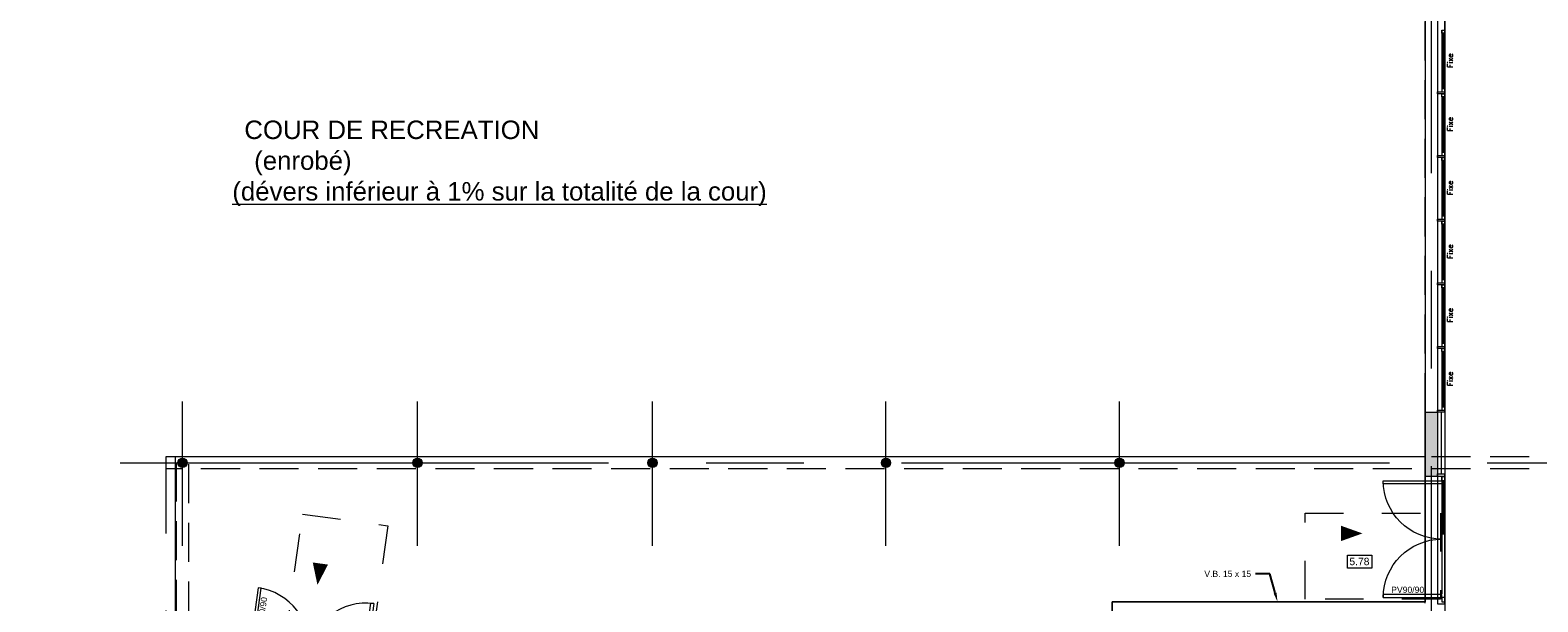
# Model space of a CAD drawing. Header units: metres. Extents: x 7788 to 81588, y -12566 to 39820.
# Tile 3 of 16: x 27942 to 52451, y 3984 to 13279. Entities that reach past the tile are written whole.
import ezdxf
from ezdxf import colors
from ezdxf.entities.mleader import LeaderData, LeaderLine
from ezdxf.math import Vec2, Vec3

# ---------------------------------------------------------------- set-up
doc = ezdxf.new("R2010")
doc.units = ezdxf.units.M
doc.header["$LTSCALE"] = 50
for name, pattern in [('AXES', [50.8, 31.75, -6.35, 6.35, -6.35]), ('CACHE', [9.525, 6.35, -3.175]), ('INTERROMPU', [19.05, 12.7, -6.35]), ('PLURIELLE', [0.5, 0.25, -0.25])]:
    doc.linetypes.add(name, pattern=pattern)
doc.layers.get('0').update_dxf_attribs({"lineweight": 0})
for name, color, linetype, lineweight in [('C-COUVERTURE', 153, 'Continuous', 0), ('D-CLDOUB', 2, 'Continuous', 0), ('D-ISOLAT', 104, 'Continuous', 0), ('F-FAIENCE', 10, 'Continuous', 0), ('H-PAROIS', 9, 'Continuous', 0), ('O-MENUISEXT', 1, 'Continuous', 0), ('R-ACCESSIBILITE PMR', 202, 'Continuous', 0), ('R-TEXTE1', 7, 'Continuous', 0), ('R-TEXTE2', 1, 'Continuous', 0), ('S-AXESTR', 1, 'AXES', 0), ('S-CHARPENTE', 8, 'Continuous', 0), ('S-ELTVUS', 195, 'Continuous', 0), ('S-MACON', 4, 'Continuous', 0), ('S-POUTRE', 8, 'INTERROMPU', 0)]:
    doc.layers.add(name, color=color, linetype=linetype, lineweight=lineweight)
doc.layers.add('SU-SURHAB', color=21, linetype='Continuous', lineweight=0, plot=False)
doc.layers.add('SU-SURHOB', color=225, linetype='Continuous', lineweight=0, plot=False)
doc.styles.add('AAP Fort', font='swiss.ttf')
doc.styles.add('Cotation', font='Romans.shx')
doc.linetypes.add('ISOLATION', pattern='A,0.00254,-2.54,[134,ltypeshp.shx,S=2.54,R=0,X=-2.54,Y=0],-5.08,[134,ltypeshp.shx,S=2.54,R=180,X=2.54,Y=0],-2.54', length=10.16254)

# ---------------------------------------------------------------- blocks, each defined once
blk = doc.blocks.new('Pext_140')
for points in [[(-197, 0), (-192, 0), (-192, 95), (-197, 95)], [(-7, 0), (-12, 0), (-12, 95), (-7, 95)], [(-204, -5), (-197, -5), (-197, 0), (-204, 0)], [(0, -5), (-7, -5), (-7, 0), (0, 0)]]:
    blk.add_lwpolyline(points, close=True)
for centre, start, end in [((-197, 0), 0, 90), ((-7, 0), 90, 180)]:
    blk.add_arc(centre, 95, start, end)

msp = doc.modelspace()

# ---------------------------------------------------------------- hatches: boundary and pattern name
at = {"layer": 'H-PAROIS'}
h = msp.add_hatch(color=158, dxfattribs=at)
h.dxf.hatch_style = 1
h.paths.add_polyline_path([(50619.13, 7069.27), (50619.13, 6024.27), (50819.13, 6024.27), (50819.13, 7069.27)])
for points in [[(30493.72, 6236.43, 1), (30344.54, 6252.12, 1)], [(34313.72, 6236.43, 1), (34164.54, 6252.12, 1)], [(38133.72, 6236.43, 1), (37984.54, 6252.12, 1)], [(41928.72, 6236.43, 1), (41779.54, 6252.12, 1)], [(45574.54, 6252.12, 1), (45723.72, 6236.43, 1)]]:
    msp.add_hatch(color=158, dxfattribs=at).paths.add_polyline_path(points)

# ---------------------------------------------------------------- linework, layer by layer
at = {"layer": 'C-COUVERTURE', "linetype": 'PLURIELLE', "ltscale": 100}
msp.add_line((30149.13, 6344.27), (30149.13, -6925.73), dxfattribs=at)
at = {"layer": 'D-CLDOUB'}
msp.add_line((50939.13, 7069.27), (50939.13, 6064.27), dxfattribs=at)
at = {"layer": 'D-ISOLAT', "color": 32, "linetype": 'ISOLATION'}
msp.add_line((50879.13, 7069.27), (50879.13, 6064.27), dxfattribs=at)
at = {"layer": 'F-FAIENCE', "linetype": 'CACHE', "const_width": 30}
msp.add_lwpolyline([(45869.13, 314.27), (45869.13, -1425.73), (50499.13, -1425.73), (50499.13, 3644.27), (50499.13, 3644.27), (50499.13, 3644.27), (50499.13, 3644.27)], dxfattribs=at)
at = {"layer": 'O-MENUISEXT', "ltscale": 250}
for p, q in [((50939.13, 14344.27), (50939.13, 7069.27)), ((50889.13, 13279.27), (50889.13, 12274.27)), ((50914.13, 13229.27), (50914.13, 12324.27)), ((50889.13, 12194.27), (50889.13, 11239.27)), ((50914.13, 12194.27), (50914.13, 11289.27)), ((50889.13, 11209.27), (50889.13, 10204.27)), ((50914.13, 11159.27), (50914.13, 10254.27)), ((50889.13, 10174.27), (50889.13, 9169.27)), ((50914.13, 10124.27), (50914.13, 9219.27)), ((50889.13, 9139.27), (50889.13, 8134.27)), ((50914.13, 9089.27), (50914.13, 8184.27)), ((50889.13, 8054.27), (50889.13, 7099.27)), ((50914.13, 8054.27), (50914.13, 7149.27)), ((50889.13, 6024.27), (50889.13, 5029.27)), ((50914.13, 5954.27), (50914.13, 5079.27))]:
    msp.add_line(p, q, dxfattribs=at)
for points in [[(50939.13, 7069.27), (50939.13, 17449.27), (50819.13, 17449.27), (50819.13, 7069.27)], [(50819.13, 6064.27), (50819.13, 3954.27), (50939.13, 3954.27), (50939.13, 6064.27)]]:
    msp.add_lwpolyline(points, dxfattribs=at)
for points in [[(50889.13, 13279.27), (50939.13, 13279.27), (50939.13, 13229.27), (50889.13, 13229.27)], [(50819.13, 12274.27), (50939.13, 12274.27), (50939.13, 12244.27), (50819.13, 12244.27)], [(50889.13, 12274.27), (50939.13, 12274.27), (50939.13, 12324.27), (50889.13, 12324.27)], [(50889.13, 12244.27), (50939.13, 12244.27), (50939.13, 12194.27), (50889.13, 12194.27)], [(50889.13, 11239.27), (50939.13, 11239.27), (50939.13, 11289.27), (50889.13, 11289.27)], [(50819.13, 11239.27), (50939.13, 11239.27), (50939.13, 11209.27), (50819.13, 11209.27)], [(50889.13, 11209.27), (50939.13, 11209.27), (50939.13, 11159.27), (50889.13, 11159.27)], [(50819.13, 10204.27), (50939.13, 10204.27), (50939.13, 10174.27), (50819.13, 10174.27)], [(50889.13, 10204.27), (50939.13, 10204.27), (50939.13, 10254.27), (50889.13, 10254.27)], [(50889.13, 10174.27), (50939.13, 10174.27), (50939.13, 10124.27), (50889.13, 10124.27)], [(50819.13, 9169.27), (50939.13, 9169.27), (50939.13, 9139.27), (50819.13, 9139.27)], [(50889.13, 9169.27), (50939.13, 9169.27), (50939.13, 9219.27), (50889.13, 9219.27)], [(50889.13, 9139.27), (50939.13, 9139.27), (50939.13, 9089.27), (50889.13, 9089.27)], [(50819.13, 8134.27), (50939.13, 8134.27), (50939.13, 8104.27), (50819.13, 8104.27)], [(50889.13, 8134.27), (50939.13, 8134.27), (50939.13, 8184.27), (50889.13, 8184.27)], [(50889.13, 8104.27), (50939.13, 8104.27), (50939.13, 8054.27), (50889.13, 8054.27)], [(50889.13, 7099.27), (50939.13, 7099.27), (50939.13, 7149.27), (50889.13, 7149.27)], [(50889.13, 7099.27), (50939.13, 7099.27), (50939.13, 7149.27), (50889.13, 7149.27)], [(50819.13, 7099.27), (50939.13, 7099.27), (50939.13, 7069.27), (50819.13, 7069.27)], [(50819.13, 7099.27), (50939.13, 7099.27), (50939.13, 7069.27), (50819.13, 7069.27)], [(50819.13, 6064.27), (50939.13, 6064.27), (50939.13, 6024.27), (50819.13, 6024.27)], [(50819.13, 6064.27), (50939.13, 6064.27), (50939.13, 6024.27), (50819.13, 6024.27)], [(50889.13, 6024.27), (50939.13, 6024.27), (50939.13, 5954.27), (50889.13, 5954.27)]]:
    msp.add_lwpolyline(points, close=True, dxfattribs=at)
at = {"layer": 'R-ACCESSIBILITE PMR', "linetype": 'PLURIELLE', "ltscale": 50}
for points in [[(32369, 5411.45), (33756.04, 5221.44), (33457.46, 3041.8), (32070.41, 3231.81), (32369, 5411.45)], [(50866.98, 5426.15), (50866.98, 4026.15), (48666.98, 4026.15), (48666.98, 5426.15), (50866.98, 5426.15)]]:
    msp.add_lwpolyline(points, dxfattribs=at)
at = {"layer": 'R-TEXTE1'}
msp.add_lwpolyline([(49751.9, 4533.49), (49355.02, 4533.49), (49355.02, 4745.58), (49751.9, 4745.58)], close=True, dxfattribs=at)
at = {"layer": 'R-TEXTE2'}
for points in [[(49600.72, 5096.94, 0, 250, 0), (49250.72, 5096.94, 0, 0, 0)], [(32612.27, 4260.4, 0, 250, 0), (32659.77, 4607.17, 0, 0, 0)]]:
    msp.add_lwpolyline(points, format="xyseb", dxfattribs=at)
at = {"layer": 'S-AXESTR', "ltscale": 5}
for p, q in [((50719.13, 31592.84), (50719.13, -7805.73)), ((30419.13, -7805.73), (30419.13, 7244.27)), ((34239.13, -7805.73), (34239.13, 7244.27)), ((38059.13, -7805.73), (38059.13, 7244.27)), ((41854.13, -7805.73), (41854.13, 7244.27)), ((45649.13, -7805.73), (45649.13, 7244.27)), ((29404.13, 6244.27), (74869.13, 6244.27))]:
    msp.add_line(p, q, dxfattribs=at)
at = {"layer": 'S-CHARPENTE'}
for centre, radius in [((30419.13, 6244.27), 75), ((34239.13, 6244.27), 75), ((34239.13, 6244.27), 67), ((38059.13, 6244.27), 75), ((38059.13, 6244.27), 67), ((41854.13, 6244.27), 75), ((41854.13, 6244.27), 67), ((45649.13, 6244.27), 75), ((45649.13, 6244.27), 67)]:
    msp.add_circle(centre, radius, dxfattribs=at)
at = {"layer": 'S-ELTVUS'}
msp.add_line((50889.13, 5914.27), (50889.13, 4114.27), dxfattribs=at)
at = {"layer": 'S-MACON'}
for p, q in [((50619.13, 7069.27), (50819.13, 7069.27)), ((50619.13, 6024.27), (50619.13, 7069.27)), ((50819.13, 7069.27), (50819.13, 6024.27)), ((50819.13, 6024.27), (50619.13, 6024.27))]:
    msp.add_line(p, q, dxfattribs=at)
at = {"layer": 'S-POUTRE'}
for p, q in [((50619.13, 7069.27), (50619.13, 17449.27)), ((56119.13, 6344.27), (30149.13, 6344.27)), ((56119.13, 6144.27), (30149.13, 6144.27)), ((30319.13, 3709.88), (30319.13, 6344.27)), ((30519.13, 3682.49), (30519.13, 6344.27)), ((50619.13, 3964.27), (50619.13, 6024.27))]:
    msp.add_line(p, q, dxfattribs=at)
at = {"layer": 'SU-SURHAB'}
msp.add_lwpolyline([(50819.13, -3665.73), (56099.13, -3665.73), (56099.13, -150.27), (57051.28, -357.76), (57428.71, 1374.27), (56099.13, 1374.27), (56099.13, 6024.27), (55999.13, 6024.27), (55999.13, 17424.27), (56099.13, 17424.27), (56099.13, 18637.1), (54299.13, 18637.1), (54299.13, 17889.82), (54109.13, 17889.82), (54109.13, 18777.1), (50939.13, 18777.1), (50939.13, 3644.27), (50819.13, 3644.27)], close=True, dxfattribs=at)
msp.add_lwpolyline([(30299.13, 3732.81), (38179.13, 2653.36), (38179.13, -6925.73), (45529.13, -6925.73), (45529.13, 3984.27), (50619.13, 3984.27), (50619.13, 3984.27), (50619.13, 6024.27), (50619.13, 6064.27), (50619.13, 6344.27), (30299.13, 6344.27), (30299.13, 3732.81)], dxfattribs=at)
at = {"layer": 'SU-SURHOB'}
msp.add_lwpolyline([(15318.96, 31002.84), (13163.44, 18357.1), (18438.44, 18357.1), (18641.32, 18357.1), (18901.4, 19882.91), (20813.82, 19556.93), (20585.44, 18217.1), (35446.74, 18217.1), (35641.31, 19358.57), (38058.21, 19358.57), (38058.21, 18217.1), (50619.13, 18217.1), (50619.13, 3984.27), (45529.13, 3984.27), (45529.13, -6925.73), (50839.13, -6925.73), (50839.13, -3785.73), (56099.13, -3785.73)], dxfattribs=at)

# ---------------------------------------------------------------- block references
at = {"layer": 'O-MENUISEXT', "yscale": 10, "zscale": 10}
for p, xscale, rotation in [((50889.13, 3984.27), -10, 89.9999999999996), ((33469.92, 3005.75), 10, 352.199812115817)]:
    msp.add_blockref('Pext_140', p, dxfattribs=dict(at, xscale=xscale, rotation=rotation))

# ---------------------------------------------------------------- texts
at = {"layer": 'O-MENUISEXT', "insert": (50335.38, 4179.76), "char_height": 100, "width": 900, "attachment_point": 5, "style": 'AAP Fort'}
msp.add_mtext('PV90/90', dxfattribs=at)
at = {"layer": 'O-MENUISEXT', "insert": (31711.6, 3795.6), "char_height": 100, "width": 900, "attachment_point": 5, "rotation": 82.199812, "style": 'AAP Fort'}
msp.add_mtext('PV90/90', dxfattribs=at)
at = {"layer": 'R-TEXTE1', "char_height": 90, "attachment_point": 1, "rotation": 90, "style": 'Cotation'}
for insert in [(50981.63, 12666.85), (50981.63, 11631.85), (50981.63, 10596.85), (50981.63, 9561.85), (50981.63, 8526.85), (50981.63, 7491.85)]:
    msp.add_mtext_dynamic_manual_height_columns('{\\W1;Fixe}', width=79.3871, gutter_width=12.5, heights=[0], dxfattribs=dict(at, insert=insert))
at = {"layer": 'R-TEXTE1', "insert": (49550.61, 4639.54), "char_height": 120, "width": 512.6868, "attachment_point": 5, "rotation": 0.000003, "style": 'AAP Fort'}
msp.add_mtext('5.78', dxfattribs=at)
at = {"layer": 'R-TEXTE2', "attachment_point": 4, "style": 'AAP Fort'}
for s, insert, char_height, width in [('{\\fArial|b0|i0|c0|p34;\\W2.2805; \\W1;COUR DE RECREATION\\P{\\W3.65366; }(enrobé)\\P\\W0.60287;\\L \\W1;(dévers inférieur à 1% sur la totalité de la cour)}', (31158.13, 11113.78), 300, 10052.1806), ('{\\fArial|b0|i0|c0|p34;\\W9.4269;    \\W1;C06\\P\\W9.1358;    \\W1;HALL \\P\\W8.5176;    \\W1;ELEVES}', (50296.58, 10281.4), 200, 6340.0036)]:
    msp.add_mtext(s, dxfattribs=dict(at, insert=insert, char_height=char_height, width=width))

# ---------------------------------------------------------------- leaders
at = {"layer": 'R-TEXTE1'}
ml = msp.add_multileader_mtext('Standard', dxfattribs=at)
ml.set_content('V.B. 15 x 15', color=256, style='AAP Fort')
ml.set_leader_properties()
ml.build(insert=Vec2(0, 0))
ml.multileader.update_dxf_attribs({"text_left_attachment_type": 2, "text_right_attachment_type": 2, "dogleg_length": 10, "arrow_head_size": 150})
ctx = ml.context
ctx.base_point, ctx.char_height, ctx.arrow_head_size, ctx.landing_gap_size, ctx.plane_origin = Vec3(46929.51, 4438.58), 100, 150, 100, Vec3(46587.44, 5170.69)
ctx.left_attachment, ctx.right_attachment = 2, 2
notes = []
notes.append((ctx, [(1, (1, 1, 0), (48095.36, 4438.58), (-1, 0), 232.04, [(0, [(48219.13, 3984.27)], 0, [])])]))
ctx.mtext.insert, ctx.mtext.rotation, ctx.mtext.flow_direction = Vec3(47029.51, 4489.97), 6.28318531, 5
for ctx, leaders in notes:
    for number, flags, end, landing, length, lines in leaders:
        leader = LeaderData()
        leader.index, (leader.has_last_leader_line, leader.has_dogleg_vector, leader.attachment_direction) = number, flags
        leader.last_leader_point, leader.dogleg_vector, leader.dogleg_length = Vec3(end), Vec3(landing), length
        for number, points, colour, breaks in lines:
            line = LeaderLine()
            line.index, line.vertices, line.color, line.breaks = number, Vec3.list(points), colors.encode_raw_color(colour), breaks
            leader.lines.append(line)
        ctx.leaders.append(leader)

doc.saveas('drawing.dxf')
